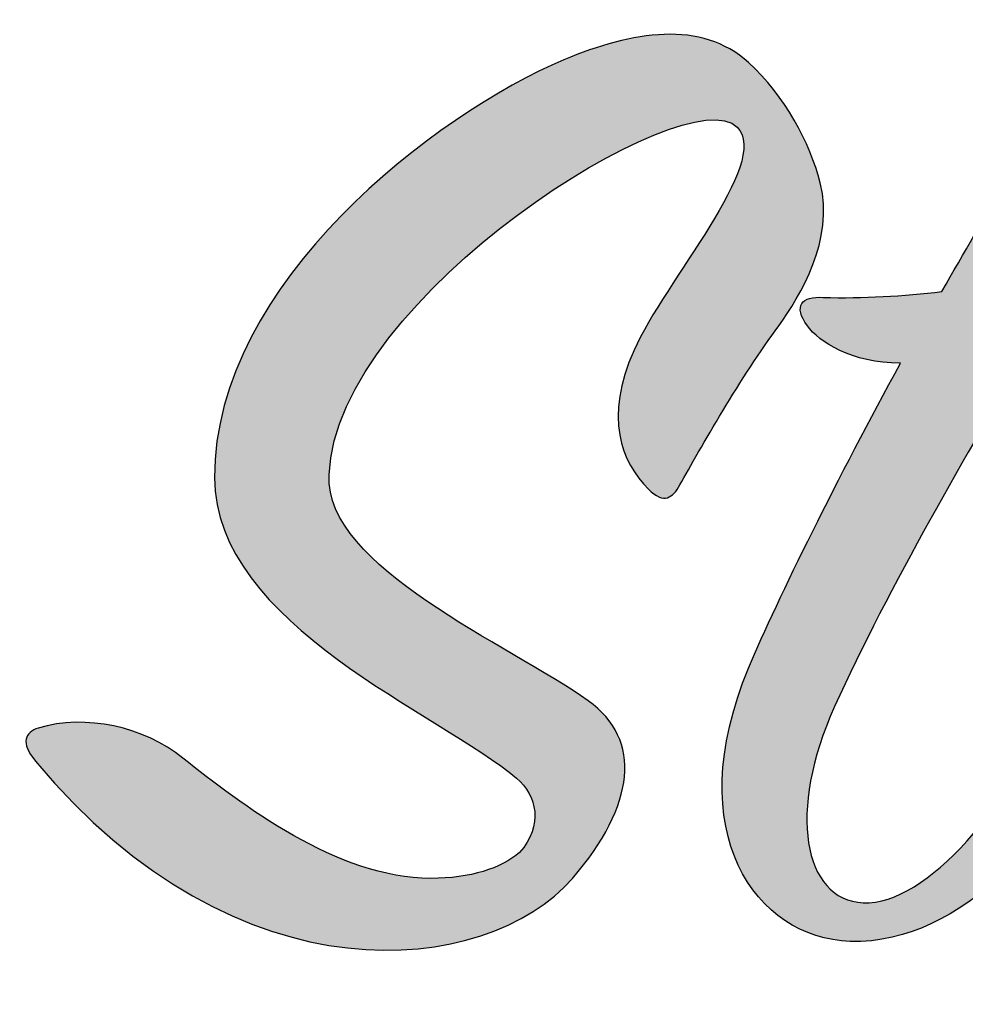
# Model space of a CAD drawing. Header units: millimetres. Extents: x -39.7 to 39.7, y -39.7 to 39.7.
# Tile 1 of 26: x -6.3 to -0.6, y -23.4 to -17.5. Entities that reach past the tile are written whole.
import ezdxf

# ---------------------------------------------------------------- set-up
doc = ezdxf.new("R2010")
doc.units = ezdxf.units.MM
doc.header["$MEASUREMENT"] = 0
doc.layers.add('Default', color=178, linetype='Continuous', true_color=0x000000)

msp = doc.modelspace()

# ---------------------------------------------------------------- hatches: boundary and pattern name
at = {"layer": 'Default'}
for points in [[(-6.1959, -21.7472), (-6.1826, -21.7433), (-6.1692, -21.7396), (-6.1557, -21.7362), (-6.1421, -21.733), (-6.1147, -21.7273), (-6.087, -21.7225), (-6.059, -21.7187), (-6.0308, -21.7158), (-6.0024, -21.7137), (-5.9739, -21.7126), (-5.9452, -21.7123), (-5.9164, -21.7129), (-5.8876, -21.7144), (-5.8587, -21.7167), (-5.8299, -21.7199), (-5.8011, -21.7239), (-5.7724, -21.7287), (-5.7438, -21.7343), (-5.7153, -21.7407), (-5.6871, -21.7479), (-5.659, -21.7559), (-5.6312, -21.7647), (-5.6038, -21.7743), (-5.5766, -21.7846), (-5.5498, -21.7956), (-5.5233, -21.8074), (-5.4973, -21.8199), (-5.4718, -21.8332), (-5.4468, -21.8471), (-5.4223, -21.8618), (-5.3983, -21.8771), (-5.375, -21.8931), (-5.3523, -21.9098), (-5.3302, -21.9272), (-5.1909, -22.0368), (-5.0322, -22.1554), (-4.9466, -22.2157), (-4.8573, -22.2755), (-4.7646, -22.3339), (-4.6691, -22.39), (-4.6204, -22.4169), (-4.5711, -22.4429), (-4.5213, -22.4678), (-4.471, -22.4917), (-4.4202, -22.5142), (-4.3691, -22.5354), (-4.3176, -22.5551), (-4.2659, -22.5732), (-4.2139, -22.5896), (-4.1617, -22.6042), (-4.1356, -22.6108), (-4.1094, -22.6169), (-4.0832, -22.6224), (-4.057, -22.6275), (-4.0307, -22.632), (-4.0045, -22.6359), (-3.9783, -22.6393), (-3.9521, -22.6421), (-3.9258, -22.6443), (-3.8997, -22.6459), (-3.8735, -22.6468), (-3.8474, -22.6472), (-3.8031, -22.6465), (-3.7602, -22.6444), (-3.7187, -22.641), (-3.6986, -22.6388), (-3.6787, -22.6363), (-3.6593, -22.6335), (-3.6402, -22.6304), (-3.6215, -22.6269), (-3.6031, -22.6232), (-3.5851, -22.6192), (-3.5675, -22.6149), (-3.5503, -22.6103), (-3.5334, -22.6054), (-3.5169, -22.6002), (-3.5008, -22.5948), (-3.4851, -22.5891), (-3.4698, -22.5831), (-3.4548, -22.5769), (-3.4402, -22.5704), (-3.426, -22.5637), (-3.4122, -22.5568), (-3.3988, -22.5496), (-3.3858, -22.5421), (-3.3731, -22.5345), (-3.3609, -22.5266), (-3.3491, -22.5185), (-3.3376, -22.5101), (-3.3266, -22.5016), (-3.3159, -22.4929), (-3.3092, -22.4852), (-3.3028, -22.4776), (-3.2967, -22.4699), (-3.2908, -22.4622), (-3.2852, -22.4544), (-3.2798, -22.4467), (-3.2747, -22.4389), (-3.2699, -22.4312), (-3.2653, -22.4234), (-3.261, -22.4156), (-3.2569, -22.4079), (-3.2531, -22.4001), (-3.2495, -22.3923), (-3.2462, -22.3845), (-3.2431, -22.3767), (-3.2403, -22.369), (-3.2376, -22.3612), (-3.2352, -22.3535), (-3.2331, -22.3458), (-3.2312, -22.338), (-3.2295, -22.3303), (-3.228, -22.3227), (-3.2267, -22.315), (-3.2257, -22.3074), (-3.2248, -22.2998), (-3.2242, -22.2922), (-3.2238, -22.2847), (-3.2236, -22.2772), (-3.2236, -22.2697), (-3.2238, -22.2623), (-3.2242, -22.2549), (-3.2249, -22.2475), (-3.2257, -22.2402), (-3.2266, -22.2329), (-3.2278, -22.2257), (-3.2292, -22.2186), (-3.2307, -22.2114), (-3.2325, -22.2044), (-3.2344, -22.1974), (-3.2365, -22.1904), (-3.2388, -22.1836), (-3.2412, -22.1767), (-3.2438, -22.17), (-3.2466, -22.1633), (-3.2495, -22.1567), (-3.2526, -22.1501), (-3.2559, -22.1437), (-3.2593, -22.1373), (-3.2628, -22.131), (-3.2666, -22.1247), (-3.2704, -22.1186), (-3.2744, -22.1125), (-3.2786, -22.1065), (-3.2829, -22.1007), (-3.2873, -22.0949), (-3.2919, -22.0892), (-3.2966, -22.0835), (-3.3014, -22.078), (-3.3064, -22.0726), (-3.3115, -22.0673), (-3.3167, -22.0621), (-3.322, -22.057), (-3.3275, -22.052), (-3.3331, -22.0472), (-3.355, -22.029), (-3.3782, -22.0106), (-3.4282, -21.9731), (-3.4827, -21.9347), (-3.5412, -21.8953), (-4.1049, -21.5409), (-4.2573, -21.44), (-4.333, -21.3875), (-4.4077, -21.3336), (-4.4811, -21.2782), (-4.5528, -21.2213), (-4.6223, -21.1629), (-4.6892, -21.103), (-4.7215, -21.0724), (-4.7531, -21.0414), (-4.7838, -21.01), (-4.8137, -20.9782), (-4.8425, -20.9459), (-4.8704, -20.9132), (-4.8972, -20.8801), (-4.9229, -20.8466), (-4.9475, -20.8126), (-4.9708, -20.7782), (-4.9929, -20.7434), (-5.0137, -20.7081), (-5.0235, -20.6902), (-5.0331, -20.6723), (-5.0422, -20.6542), (-5.051, -20.636), (-5.0595, -20.6177), (-5.0676, -20.5993), (-5.0753, -20.5808), (-5.0826, -20.5622), (-5.0895, -20.5434), (-5.096, -20.5245), (-5.1021, -20.5055), (-5.1078, -20.4864), (-5.1131, -20.4671), (-5.1179, -20.4477), (-5.1223, -20.4282), (-5.1263, -20.4086), (-5.1299, -20.3889), (-5.1329, -20.369), (-5.1356, -20.349), (-5.1377, -20.3289), (-5.1394, -20.3087), (-5.1407, -20.2883), (-5.1414, -20.2678), (-5.1416, -20.2472), (-5.1414, -20.2197), (-5.1407, -20.1922), (-5.1378, -20.1376), (-5.1331, -20.0832), (-5.1265, -20.0291), (-5.1182, -19.9753), (-5.1082, -19.9218), (-5.0964, -19.8687), (-5.0831, -19.8158), (-5.0681, -19.7633), (-5.0516, -19.7112), (-5.0335, -19.6594), (-5.014, -19.608), (-4.9931, -19.557), (-4.9707, -19.5064), (-4.9471, -19.4562), (-4.9221, -19.4065), (-4.8959, -19.3572), (-4.8685, -19.3083), (-4.8399, -19.2599), (-4.8102, -19.2119), (-4.7794, -19.1645), (-4.7476, -19.1175), (-4.7148, -19.071), (-4.681, -19.0251), (-4.6464, -18.9797), (-4.6108, -18.9348), (-4.5374, -18.8467), (-4.461, -18.7609), (-4.382, -18.6775), (-4.3008, -18.5966), (-4.2177, -18.5183), (-4.133, -18.4426), (-4.0472, -18.3697), (-3.9605, -18.2997), (-3.8733, -18.2326), (-3.786, -18.1686), (-3.6988, -18.1076), (-3.6122, -18.05), (-3.5265, -17.9956), (-3.442, -17.9446), (-3.3591, -17.8972), (-3.2781, -17.8533), (-3.1994, -17.8132), (-3.1233, -17.7768), (-3.0502, -17.7443), (-2.9731, -17.7134), (-2.8962, -17.6853), (-2.8578, -17.6723), (-2.8196, -17.6602), (-2.7816, -17.6489), (-2.7436, -17.6385), (-2.7059, -17.629), (-2.6684, -17.6205), (-2.6311, -17.613), (-2.5941, -17.6066), (-2.5574, -17.6012), (-2.521, -17.597), (-2.4849, -17.594), (-2.4491, -17.5922), (-2.4314, -17.5917), (-2.4138, -17.5916), (-2.3962, -17.5918), (-2.3788, -17.5923), (-2.3615, -17.5932), (-2.3443, -17.5944), (-2.3272, -17.5959), (-2.3102, -17.5978), (-2.2933, -17.6001), (-2.2765, -17.6027), (-2.2599, -17.6056), (-2.2434, -17.609), (-2.227, -17.6127), (-2.2108, -17.6168), (-2.1947, -17.6213), (-2.1787, -17.6262), (-2.1629, -17.6314), (-2.1472, -17.6371), (-2.1317, -17.6432), (-2.1163, -17.6497), (-2.1011, -17.6566), (-2.086, -17.6639), (-2.0711, -17.6717), (-2.0563, -17.6798), (-2.0418, -17.6885), (-2.0273, -17.6975), (-2.0131, -17.707), (-1.999, -17.717), (-1.9851, -17.7274), (-1.9714, -17.7383), (-1.9578, -17.7496), (-1.9445, -17.7614), (-1.9246, -17.7802), (-1.905, -17.7994), (-1.8858, -17.819), (-1.867, -17.8391), (-1.8486, -17.8596), (-1.8305, -17.8805), (-1.8128, -17.9018), (-1.7956, -17.9234), (-1.7787, -17.9453), (-1.7622, -17.9674), (-1.7462, -17.9899), (-1.7305, -18.0126), (-1.7006, -18.0586), (-1.6724, -18.1054), (-1.6459, -18.1526), (-1.6214, -18.2001), (-1.5988, -18.2478), (-1.5781, -18.2954), (-1.5594, -18.3428), (-1.5508, -18.3663), (-1.5428, -18.3897), (-1.5353, -18.4129), (-1.5283, -18.436), (-1.5218, -18.4588), (-1.5159, -18.4814), (-1.5121, -18.4975), (-1.5087, -18.5136), (-1.5058, -18.5296), (-1.5032, -18.5456), (-1.501, -18.5616), (-1.4992, -18.5775), (-1.4978, -18.5934), (-1.4967, -18.6093), (-1.496, -18.6252), (-1.4957, -18.641), (-1.4957, -18.6567), (-1.496, -18.6724), (-1.4967, -18.6881), (-1.4977, -18.7037), (-1.4989, -18.7192), (-1.5005, -18.7347), (-1.5024, -18.7501), (-1.5046, -18.7654), (-1.507, -18.7807), (-1.5097, -18.7959), (-1.5159, -18.8261), (-1.523, -18.8559), (-1.531, -18.8853), (-1.5399, -18.9143), (-1.5495, -18.9429), (-1.5599, -18.9711), (-1.5708, -18.9988), (-1.5823, -19.0259), (-1.5943, -19.0526), (-1.6067, -19.0787), (-1.6195, -19.1042), (-1.6326, -19.1291), (-1.6594, -19.1769), (-1.6865, -19.222), (-1.7134, -19.2641), (-1.7396, -19.3031), (-1.7645, -19.3386), (-1.849, -19.4568), (-1.934, -19.5837), (-2.0988, -19.8464), (-2.3559, -20.29), (-2.36, -20.2971), (-2.3641, -20.304), (-2.3682, -20.3107), (-2.3725, -20.3171), (-2.3768, -20.3233), (-2.3812, -20.3291), (-2.3834, -20.3319), (-2.3856, -20.3346), (-2.3879, -20.3373), (-2.3902, -20.3398), (-2.3925, -20.3423), (-2.3949, -20.3447), (-2.3973, -20.347), (-2.3997, -20.3491), (-2.4021, -20.3512), (-2.4046, -20.3532), (-2.407, -20.3551), (-2.4096, -20.3569), (-2.4108, -20.3578), (-2.4121, -20.3586), (-2.4134, -20.3594), (-2.4147, -20.3602), (-2.416, -20.3609), (-2.4173, -20.3616), (-2.4186, -20.3623), (-2.42, -20.363), (-2.4213, -20.3636), (-2.4227, -20.3642), (-2.424, -20.3648), (-2.4254, -20.3653), (-2.4267, -20.3658), (-2.4281, -20.3663), (-2.4295, -20.3667), (-2.4309, -20.3672), (-2.4323, -20.3675), (-2.4338, -20.3679), (-2.4352, -20.3682), (-2.4366, -20.3685), (-2.4381, -20.3688), (-2.4395, -20.369), (-2.441, -20.3692), (-2.4425, -20.3693), (-2.444, -20.3695), (-2.4455, -20.3696), (-2.447, -20.3696), (-2.4485, -20.3696), (-2.45, -20.3696), (-2.4516, -20.3696), (-2.4531, -20.3695), (-2.4547, -20.3694), (-2.4563, -20.3692), (-2.4579, -20.369), (-2.4595, -20.3688), (-2.4611, -20.3685), (-2.4627, -20.3682), (-2.4643, -20.3679), (-2.466, -20.3675), (-2.4676, -20.3671), (-2.4693, -20.3666), (-2.471, -20.3661), (-2.4726, -20.3656), (-2.4744, -20.365), (-2.4761, -20.3644), (-2.4778, -20.3638), (-2.4813, -20.3623), (-2.4848, -20.3607), (-2.4884, -20.359), (-2.4921, -20.3571), (-2.4958, -20.355), (-2.4995, -20.3527), (-2.5033, -20.3503), (-2.5072, -20.3477), (-2.5111, -20.3449), (-2.5151, -20.3419), (-2.5191, -20.3387), (-2.5232, -20.3354), (-2.5273, -20.3318), (-2.5315, -20.3281), (-2.5358, -20.3242), (-2.5445, -20.3157), (-2.5596, -20.3002), (-2.5743, -20.284), (-2.5885, -20.2672), (-2.6023, -20.2498), (-2.609, -20.2408), (-2.6156, -20.2317), (-2.622, -20.2225), (-2.6283, -20.213), (-2.6344, -20.2035), (-2.6404, -20.1937), (-2.6462, -20.1838), (-2.6519, -20.1738), (-2.6574, -20.1635), (-2.6627, -20.1531), (-2.6678, -20.1426), (-2.6728, -20.1319), (-2.6776, -20.121), (-2.6821, -20.1099), (-2.6865, -20.0987), (-2.6906, -20.0873), (-2.6946, -20.0757), (-2.6983, -20.064), (-2.7018, -20.0521), (-2.7051, -20.04), (-2.7082, -20.0278), (-2.711, -20.0154), (-2.7136, -20.0028), (-2.7159, -19.99), (-2.718, -19.9771), (-2.7198, -19.9639), (-2.7214, -19.9506), (-2.7227, -19.9372), (-2.7237, -19.9235), (-2.7245, -19.9097), (-2.7249, -19.8957), (-2.7251, -19.8815), (-2.725, -19.8671), (-2.7246, -19.8525), (-2.7239, -19.8378), (-2.7229, -19.8228), (-2.7216, -19.8077), (-2.7199, -19.7924), (-2.718, -19.7769), (-2.7157, -19.7613), (-2.713, -19.7454), (-2.7101, -19.7293), (-2.7068, -19.7131), (-2.7031, -19.6967), (-2.6947, -19.6632), (-2.6849, -19.629), (-2.6736, -19.594), (-2.6607, -19.5582), (-2.6463, -19.5217), (-2.6302, -19.4843), (-2.612, -19.4449), (-2.5914, -19.4038), (-2.5685, -19.3613), (-2.5436, -19.3175), (-2.4888, -19.2265), (-2.177, -18.7418), (-2.1205, -18.6471), (-2.0946, -18.601), (-2.0705, -18.5559), (-2.0485, -18.512), (-2.0383, -18.4905), (-2.0288, -18.4694), (-2.0199, -18.4486), (-2.0117, -18.4282), (-2.0042, -18.4082), (-1.9974, -18.3886), (-1.9914, -18.3695), (-1.9862, -18.3508), (-1.9839, -18.3416), (-1.9818, -18.3326), (-1.9799, -18.3237), (-1.9782, -18.3149), (-1.9768, -18.3062), (-1.9755, -18.2977), (-1.9745, -18.2892), (-1.9738, -18.281), (-1.9733, -18.2728), (-1.973, -18.2648), (-1.9729, -18.257), (-1.9731, -18.2493), (-1.9736, -18.2417), (-1.9739, -18.238), (-1.9743, -18.2343), (-1.9748, -18.2306), (-1.9753, -18.227), (-1.9759, -18.2234), (-1.9765, -18.2199), (-1.9772, -18.2164), (-1.978, -18.2129), (-1.9788, -18.2095), (-1.9798, -18.2061), (-1.9808, -18.2028), (-1.9818, -18.1994), (-1.9829, -18.1962), (-1.9841, -18.193), (-1.9854, -18.1898), (-1.9867, -18.1866), (-1.9881, -18.1835), (-1.9896, -18.1805), (-1.9911, -18.1775), (-1.9928, -18.1745), (-1.9945, -18.1716), (-1.9962, -18.1687), (-1.9981, -18.1658), (-2, -18.163), (-2.002, -18.1603), (-2.004, -18.1576), (-2.0062, -18.1549), (-2.0084, -18.1523), (-2.0107, -18.1497), (-2.0131, -18.1472), (-2.0166, -18.1437), (-2.0202, -18.1404), (-2.0241, -18.1373), (-2.028, -18.1343), (-2.0322, -18.1314), (-2.0365, -18.1287), (-2.041, -18.1261), (-2.0456, -18.1237), (-2.0504, -18.1214), (-2.0553, -18.1193), (-2.0604, -18.1173), (-2.0656, -18.1154), (-2.071, -18.1137), (-2.0765, -18.1121), (-2.0822, -18.1106), (-2.0881, -18.1093), (-2.094, -18.1082), (-2.1001, -18.1071), (-2.1064, -18.1062), (-2.1128, -18.1055), (-2.1193, -18.1048), (-2.126, -18.1043), (-2.1328, -18.104), (-2.1397, -18.1037), (-2.1468, -18.1036), (-2.154, -18.1037), (-2.1688, -18.1041), (-2.1841, -18.1051), (-2.1999, -18.1066), (-2.2162, -18.1086), (-2.233, -18.111), (-2.2503, -18.114), (-2.268, -18.1175), (-2.2861, -18.1214), (-2.3047, -18.1259), (-2.3431, -18.1362), (-2.383, -18.1483), (-2.4245, -18.1622), (-2.4674, -18.1779), (-2.5117, -18.1954), (-2.5572, -18.2145), (-2.6038, -18.2352), (-2.6515, -18.2576), (-2.7002, -18.2815), (-2.8, -18.3338), (-2.9028, -18.3918), (-3.0076, -18.4552), (-3.1139, -18.5237), (-3.2208, -18.5968), (-3.3277, -18.6743), (-3.4339, -18.7558), (-3.5387, -18.841), (-3.6413, -18.9295), (-3.741, -19.021), (-3.8372, -19.1152), (-3.8837, -19.1632), (-3.9291, -19.2117), (-3.9732, -19.2608), (-4.0159, -19.3102), (-4.0573, -19.3601), (-4.0971, -19.4104), (-4.1354, -19.4609), (-4.1719, -19.5118), (-4.2067, -19.5629), (-4.2395, -19.6142), (-4.2705, -19.6657), (-4.2994, -19.7173), (-4.3261, -19.7689), (-4.3386, -19.7947), (-4.3506, -19.8206), (-4.362, -19.8464), (-4.3728, -19.8723), (-4.383, -19.8981), (-4.3926, -19.9239), (-4.4016, -19.9496), (-4.4099, -19.9754), (-4.4176, -20.0011), (-4.4246, -20.0268), (-4.431, -20.0524), (-4.4367, -20.0779), (-4.4417, -20.1035), (-4.446, -20.1289), (-4.4496, -20.1543), (-4.4524, -20.1796), (-4.4545, -20.2049), (-4.4559, -20.23), (-4.4563, -20.243), (-4.4563, -20.2561), (-4.4559, -20.269), (-4.4551, -20.2819), (-4.4539, -20.2948), (-4.4523, -20.3077), (-4.4504, -20.3205), (-4.448, -20.3333), (-4.4453, -20.346), (-4.4422, -20.3587), (-4.4388, -20.3714), (-4.435, -20.384), (-4.4308, -20.3966), (-4.4263, -20.4091), (-4.4215, -20.4216), (-4.4163, -20.4341), (-4.4108, -20.4465), (-4.405, -20.4589), (-4.3988, -20.4713), (-4.3924, -20.4836), (-4.3856, -20.4959), (-4.3785, -20.5081), (-4.3711, -20.5203), (-4.3634, -20.5325), (-4.3555, -20.5446), (-4.3472, -20.5567), (-4.3298, -20.5808), (-4.3114, -20.6047), (-4.2919, -20.6284), (-4.2714, -20.6521), (-4.2499, -20.6755), (-4.2275, -20.6988), (-4.2042, -20.7219), (-4.18, -20.7449), (-4.1551, -20.7678), (-4.1029, -20.813), (-4.048, -20.8575), (-3.9906, -20.9015), (-3.9311, -20.9448), (-3.8699, -20.9875), (-3.7432, -21.071), (-3.6131, -21.152), (-3.11, -21.4505), (-3.0013, -21.5187), (-2.9513, -21.5518), (-2.9045, -21.5843), (-2.8895, -21.5953), (-2.875, -21.6065), (-2.8611, -21.6179), (-2.8477, -21.6296), (-2.8349, -21.6415), (-2.8226, -21.6536), (-2.8108, -21.6659), (-2.7996, -21.6785), (-2.7889, -21.6913), (-2.7787, -21.7042), (-2.769, -21.7174), (-2.7599, -21.7309), (-2.7513, -21.7445), (-2.7473, -21.7514), (-2.7433, -21.7583), (-2.7395, -21.7653), (-2.7358, -21.7723), (-2.7322, -21.7794), (-2.7288, -21.7865), (-2.7255, -21.7937), (-2.7223, -21.8009), (-2.7193, -21.8082), (-2.7164, -21.8155), (-2.7136, -21.8229), (-2.711, -21.8303), (-2.7085, -21.8378), (-2.7061, -21.8453), (-2.7038, -21.8529), (-2.7017, -21.8605), (-2.6979, -21.8758), (-2.6945, -21.8913), (-2.6918, -21.907), (-2.6895, -21.9229), (-2.6877, -21.9389), (-2.6865, -21.9551), (-2.6858, -21.9715), (-2.6856, -21.988), (-2.6859, -22.0047), (-2.6867, -22.0216), (-2.6881, -22.0386), (-2.6899, -22.0557), (-2.6923, -22.073), (-2.6952, -22.0905), (-2.6986, -22.1081), (-2.7025, -22.1258), (-2.7069, -22.1436), (-2.7119, -22.1616), (-2.7173, -22.1798), (-2.7233, -22.198), (-2.7297, -22.2164), (-2.7367, -22.2349), (-2.7442, -22.2535), (-2.7522, -22.2723), (-2.7607, -22.2912), (-2.7696, -22.3101), (-2.7791, -22.3292), (-2.7891, -22.3484), (-2.7996, -22.3677), (-2.8221, -22.4066), (-2.8466, -22.4458), (-2.8731, -22.4855), (-2.9016, -22.5254), (-2.932, -22.5657), (-2.9644, -22.6063), (-2.9988, -22.6472), (-3.011, -22.6609), (-3.0236, -22.6746), (-3.0365, -22.688), (-3.0498, -22.7013), (-3.0634, -22.7144), (-3.0774, -22.7274), (-3.0917, -22.7401), (-3.1064, -22.7527), (-3.1213, -22.7651), (-3.1366, -22.7774), (-3.1522, -22.7894), (-3.1682, -22.8012), (-3.201, -22.8243), (-3.235, -22.8465), (-3.2702, -22.8679), (-3.3066, -22.8885), (-3.3442, -22.9081), (-3.3828, -22.9268), (-3.4226, -22.9445), (-3.4634, -22.9613), (-3.5052, -22.977), (-3.548, -22.9918), (-3.5918, -23.0054), (-3.6366, -23.018), (-3.6822, -23.0294), (-3.7287, -23.0397), (-3.7761, -23.0488), (-3.8243, -23.0567), (-3.8734, -23.0634), (-3.9231, -23.0689), (-3.9737, -23.073), (-4.0249, -23.0759), (-4.0768, -23.0774), (-4.1294, -23.0775), (-4.1826, -23.0763), (-4.2363, -23.0736), (-4.2907, -23.0695), (-4.3456, -23.0639), (-4.401, -23.0569), (-4.4568, -23.0482), (-4.5132, -23.0381), (-4.5699, -23.0263), (-4.627, -23.013), (-4.6846, -22.998), (-4.7424, -22.9813), (-4.8005, -22.963), (-4.859, -22.9429), (-4.9176, -22.9211), (-4.9765, -22.8975), (-5.0356, -22.8721), (-5.0949, -22.8449), (-5.1542, -22.8158), (-5.2137, -22.7849), (-5.2733, -22.752), (-5.3329, -22.7172), (-5.3925, -22.6805), (-5.4521, -22.6417), (-5.5117, -22.6009), (-5.5712, -22.5581), (-5.6306, -22.5132), (-5.6899, -22.4662), (-5.7491, -22.4171), (-5.808, -22.3658), (-5.8667, -22.3124), (-5.9252, -22.2567), (-5.9835, -22.1988), (-6.0414, -22.1387), (-6.099, -22.0762), (-6.1562, -22.0114), (-6.2131, -21.9443), (-6.2215, -21.934), (-6.2293, -21.924), (-6.2363, -21.9143), (-6.2395, -21.9096), (-6.2426, -21.9049), (-6.2455, -21.9003), (-6.2482, -21.8958), (-6.2507, -21.8913), (-6.2531, -21.8869), (-6.2553, -21.8826), (-6.2574, -21.8784), (-6.2593, -21.8742), (-6.261, -21.8701), (-6.2626, -21.8661), (-6.264, -21.8621), (-6.2653, -21.8582), (-6.2664, -21.8544), (-6.2674, -21.8506), (-6.2682, -21.8469), (-6.2686, -21.8451), (-6.2689, -21.8433), (-6.2692, -21.8415), (-6.2694, -21.8397), (-6.2696, -21.838), (-6.2698, -21.8362), (-6.27, -21.8345), (-6.2701, -21.8328), (-6.2701, -21.8311), (-6.2702, -21.8294), (-6.2702, -21.8278), (-6.2702, -21.8261), (-6.2701, -21.8245), (-6.27, -21.8229), (-6.2699, -21.8213), (-6.2697, -21.8197), (-6.2695, -21.8182), (-6.2693, -21.8166), (-6.2691, -21.8151), (-6.2688, -21.8136), (-6.2685, -21.8121), (-6.2681, -21.8106), (-6.2677, -21.8091), (-6.2673, -21.8077), (-6.2669, -21.8062), (-6.2664, -21.8048), (-6.2659, -21.8034), (-6.2654, -21.802), (-6.2648, -21.8007), (-6.2642, -21.7993), (-6.2636, -21.7979), (-6.263, -21.7966), (-6.2623, -21.7953), (-6.2616, -21.794), (-6.2609, -21.7927), (-6.2601, -21.7914), (-6.2593, -21.7902), (-6.2585, -21.789), (-6.2577, -21.7877), (-6.2568, -21.7865), (-6.2559, -21.7853), (-6.255, -21.7841), (-6.254, -21.783), (-6.2531, -21.7818), (-6.2521, -21.7807), (-6.2511, -21.7796), (-6.25, -21.7785), (-6.2489, -21.7774), (-6.2478, -21.7763), (-6.2467, -21.7752), (-6.2444, -21.7731), (-6.242, -21.7711), (-6.2395, -21.7691), (-6.2369, -21.7672), (-6.2342, -21.7653), (-6.2315, -21.7635), (-6.2286, -21.7618), (-6.2257, -21.7601), (-6.2227, -21.7584), (-6.2196, -21.7568), (-6.2164, -21.7553), (-6.2132, -21.7538), (-6.2099, -21.7524), (-6.2065, -21.751), (-6.203, -21.7497), (-6.1995, -21.7484)], [(-1.0359, -19.5614), (-1.063, -19.5611), (-1.0895, -19.56), (-1.1154, -19.5582), (-1.1407, -19.5557), (-1.1655, -19.5526), (-1.1897, -19.549), (-1.2133, -19.5447), (-1.2363, -19.5399), (-1.2587, -19.5346), (-1.2805, -19.5287), (-1.3016, -19.5225), (-1.3222, -19.5158), (-1.3421, -19.5087), (-1.3614, -19.5012), (-1.3801, -19.4935), (-1.3981, -19.4854), (-1.4154, -19.477), (-1.4321, -19.4684), (-1.4481, -19.4595), (-1.4635, -19.4505), (-1.4782, -19.4414), (-1.4922, -19.432), (-1.5055, -19.4226), (-1.5181, -19.4132), (-1.53, -19.4037), (-1.5412, -19.3942), (-1.5516, -19.3847), (-1.5614, -19.3752), (-1.566, -19.3705), (-1.5704, -19.3659), (-1.5747, -19.3612), (-1.5787, -19.3566), (-1.5826, -19.352), (-1.5863, -19.3475), (-1.5898, -19.343), (-1.5931, -19.3386), (-1.6007, -19.3275), (-1.6042, -19.3221), (-1.6075, -19.3168), (-1.6107, -19.3116), (-1.6136, -19.3064), (-1.6163, -19.3014), (-1.6189, -19.2964), (-1.6213, -19.2915), (-1.6234, -19.2868), (-1.6254, -19.2821), (-1.6272, -19.2775), (-1.6288, -19.273), (-1.6303, -19.2685), (-1.6315, -19.2642), (-1.6326, -19.26), (-1.633, -19.2579), (-1.6335, -19.2558), (-1.6338, -19.2538), (-1.6342, -19.2518), (-1.6345, -19.2498), (-1.6347, -19.2478), (-1.6349, -19.2458), (-1.6351, -19.2439), (-1.6352, -19.242), (-1.6353, -19.2401), (-1.6353, -19.2383), (-1.6353, -19.2364), (-1.6352, -19.2346), (-1.6351, -19.2329), (-1.635, -19.2311), (-1.6348, -19.2293), (-1.6346, -19.2276), (-1.6343, -19.2259), (-1.634, -19.2243), (-1.6337, -19.2226), (-1.6333, -19.221), (-1.6328, -19.2194), (-1.6324, -19.2178), (-1.6318, -19.2163), (-1.6313, -19.2147), (-1.6307, -19.2132), (-1.6301, -19.2117), (-1.6294, -19.2103), (-1.6287, -19.2088), (-1.6279, -19.2074), (-1.6271, -19.206), (-1.6263, -19.2047), (-1.6254, -19.2033), (-1.6245, -19.202), (-1.6235, -19.2007), (-1.6226, -19.1994), (-1.6215, -19.1982), (-1.6205, -19.1969), (-1.6194, -19.1957), (-1.6182, -19.1946), (-1.617, -19.1934), (-1.6158, -19.1923), (-1.6146, -19.1912), (-1.6133, -19.1901), (-1.6119, -19.189), (-1.6106, -19.188), (-1.6092, -19.187), (-1.6077, -19.186), (-1.6062, -19.185), (-1.6047, -19.1841), (-1.6032, -19.1832), (-1.6016, -19.1823), (-1.6, -19.1814), (-1.5983, -19.1806), (-1.5966, -19.1797), (-1.5949, -19.1789), (-1.5931, -19.1782), (-1.5913, -19.1774), (-1.5895, -19.1767), (-1.5876, -19.176), (-1.5838, -19.1747), (-1.5798, -19.1734), (-1.5757, -19.1723), (-1.5715, -19.1713), (-1.5671, -19.1703), (-1.5626, -19.1695), (-1.5579, -19.1688), (-1.5532, -19.1681), (-1.5483, -19.1676), (-1.5433, -19.1671), (-1.5381, -19.1668), (-1.5329, -19.1665), (-1.5275, -19.1664), (-1.522, -19.1663), (-1.5106, -19.1665), (-1.4988, -19.1672), (-1.4088, -19.1692), (-1.3189, -19.169), (-1.2292, -19.1669), (-1.1399, -19.1629), (-0.9624, -19.1503), (-0.7874, -19.1329), (-0.4166, -18.4954), (-0.336, -18.3649), (-0.2618, -18.2493), (-0.1949, -18.1505), (-0.1643, -18.1078), (-0.1287, -18.0599), (-0.125, -18.0551), (-0.1214, -18.0505), (-0.1177, -18.0461), (-0.114, -18.0418), (-0.1104, -18.0377), (-0.1067, -18.0338), (-0.103, -18.03), (-0.0993, -18.0265), (-0.0956, -18.0231), (-0.092, -18.0198), (-0.0883, -18.0167), (-0.0846, -18.0138), (-0.0809, -18.0111), (-0.0773, -18.0085), (-0.0736, -18.0061), (-0.0699, -18.0039), (-0.0663, -18.0018), (-0.0627, -17.9999), (-0.0608, -17.999), (-0.059, -17.9982), (-0.0572, -17.9974), (-0.0554, -17.9966), (-0.0536, -17.9959), (-0.0518, -17.9952), (-0.05, -17.9945), (-0.0482, -17.9939), (-0.0464, -17.9934), (-0.0447, -17.9928), (-0.0429, -17.9923), (-0.0411, -17.9919), (-0.0393, -17.9915), (-0.0376, -17.9911), (-0.0358, -17.9908), (-0.0341, -17.9905), (-0.0323, -17.9903), (-0.0306, -17.9901), (-0.0288, -17.9899), (-0.0271, -17.9898), (-0.0254, -17.9897), (-0.0236, -17.9896), (-0.0219, -17.9896), (-0.0202, -17.9897), (-0.0185, -17.9897), (-0.0168, -17.9898), (-0.0151, -17.99), (-0.0134, -17.9902), (-0.0118, -17.9904), (-0.0101, -17.9907), (-0.0084, -17.991), (-0.0068, -17.9913), (-0.0051, -17.9917), (-0.0035, -17.9921), (-0.0018, -17.9926), (-0.0002, -17.9931), (0.0014, -17.9936), (0.003, -17.9942), (0.0046, -17.9948), (0.0062, -17.9954), (0.0078, -17.9961), (0.0094, -17.9968), (0.0109, -17.9976), (0.0125, -17.9984), (0.014, -17.9992), (0.0156, -18.0001), (0.0171, -18.001), (0.0186, -18.002), (0.0201, -18.003), (0.0216, -18.004), (0.0231, -18.0051), (0.0246, -18.0062), (0.0261, -18.0073), (0.0275, -18.0085), (0.029, -18.0097), (0.0304, -18.0109), (0.0318, -18.0122), (0.0333, -18.0136), (0.0361, -18.0163), (0.0388, -18.0192), (0.0415, -18.0223), (0.0442, -18.0255), (0.0468, -18.0288), (0.0493, -18.0323), (0.0518, -18.0359), (0.0543, -18.0397), (0.0566, -18.0436), (0.059, -18.0476), (0.0613, -18.0518), (0.0635, -18.0562), (0.0656, -18.0606), (0.0677, -18.0653), (0.0698, -18.07), (0.0783, -18.0926), (0.0863, -18.1155), (0.0937, -18.1387), (0.1005, -18.1623), (0.1067, -18.1861), (0.1121, -18.2103), (0.117, -18.2349), (0.1211, -18.2599), (0.1245, -18.2853), (0.1272, -18.3112), (0.1291, -18.3376), (0.1302, -18.3644), (0.1305, -18.3918), (0.1301, -18.4197), (0.1288, -18.4481), (0.1266, -18.4772), (0.1235, -18.5068), (0.1196, -18.537), (0.1147, -18.568), (0.1089, -18.5995), (0.1021, -18.6318), (0.0944, -18.6648), (0.0856, -18.6985), (0.0758, -18.733), (0.065, -18.7682), (0.0531, -18.8043), (0.0401, -18.8411), (0.0261, -18.8788), (-0.0055, -18.9569), (-0.0416, -19.0386), (-0.0109, -19.0382), (0.0187, -19.0388), (0.0471, -19.0403), (0.0744, -19.0426), (0.1005, -19.0457), (0.1132, -19.0475), (0.1257, -19.0496), (0.1378, -19.0518), (0.1497, -19.0542), (0.1614, -19.0567), (0.1728, -19.0595), (0.1839, -19.0624), (0.1948, -19.0654), (0.2055, -19.0686), (0.2159, -19.072), (0.2261, -19.0755), (0.2361, -19.0791), (0.2458, -19.0829), (0.2553, -19.0868), (0.2646, -19.0908), (0.2737, -19.095), (0.2825, -19.0992), (0.2912, -19.1036), (0.2996, -19.1081), (0.3079, -19.1127), (0.3159, -19.1174), (0.3237, -19.1222), (0.3314, -19.127), (0.3388, -19.132), (0.3461, -19.137), (0.3531, -19.1421), (0.36, -19.1473), (0.3667, -19.1525), (0.3733, -19.1578), (0.3796, -19.1631), (0.3859, -19.1685), (0.3919, -19.174), (0.4035, -19.185), (0.4145, -19.1961), (0.4248, -19.2073), (0.4347, -19.2186), (0.4439, -19.2299), (0.4527, -19.2411), (0.461, -19.2523), (0.4688, -19.2634), (0.4762, -19.2744), (0.4898, -19.2957), (0.4951, -19.3052), (0.4976, -19.3099), (0.4999, -19.3145), (0.5021, -19.319), (0.5042, -19.3235), (0.5061, -19.3279), (0.5079, -19.3323), (0.5095, -19.3365), (0.511, -19.3407), (0.5124, -19.3449), (0.5136, -19.3489), (0.5147, -19.353), (0.5156, -19.3569), (0.5164, -19.3608), (0.5171, -19.3646), (0.5176, -19.3683), (0.5179, -19.3701), (0.518, -19.372), (0.5182, -19.3738), (0.5183, -19.3756), (0.5184, -19.3773), (0.5184, -19.3791), (0.5184, -19.3808), (0.5184, -19.3825), (0.5183, -19.3842), (0.5182, -19.3859), (0.5181, -19.3876), (0.5179, -19.3892), (0.5177, -19.3908), (0.5175, -19.3925), (0.5172, -19.394), (0.5169, -19.3956), (0.5166, -19.3972), (0.5162, -19.3987), (0.5158, -19.4002), (0.5154, -19.4017), (0.5149, -19.4032), (0.5144, -19.4047), (0.5139, -19.4061), (0.5133, -19.4076), (0.5127, -19.409), (0.512, -19.4104), (0.5113, -19.4117), (0.5106, -19.4131), (0.5099, -19.4144), (0.5091, -19.4157), (0.5083, -19.417), (0.5074, -19.4183), (0.5065, -19.4196), (0.5056, -19.4208), (0.5046, -19.422), (0.5036, -19.4232), (0.5026, -19.4244), (0.5015, -19.4256), (0.5004, -19.4267), (0.4993, -19.4278), (0.4981, -19.4289), (0.4969, -19.43), (0.4957, -19.4311), (0.4944, -19.4321), (0.4931, -19.4332), (0.4918, -19.4342), (0.4904, -19.4352), (0.489, -19.4361), (0.4876, -19.4371), (0.4861, -19.438), (0.4846, -19.4389), (0.483, -19.4398), (0.4815, -19.4407), (0.4798, -19.4415), (0.4782, -19.4424), (0.4765, -19.4432), (0.473, -19.4447), (0.4694, -19.4462), (0.4657, -19.4476), (0.4618, -19.4489), (0.4578, -19.4501), (0.4536, -19.4513), (0.4493, -19.4524), (0.4449, -19.4534), (0.4403, -19.4543), (0.4356, -19.4551), (0.4307, -19.4558), (0.4257, -19.4565), (0.4206, -19.457), (0.4153, -19.4575), (0.4099, -19.4579), (0.3987, -19.4584), (0.3869, -19.4586), (0.369, -19.4563), (0.3507, -19.4544), (0.3129, -19.4513), (0.2736, -19.4493), (0.233, -19.4483), (0.1915, -19.4482), (0.149, -19.4491), (0.0623, -19.4532), (-0.0257, -19.4602), (-0.1133, -19.4694), (-0.1991, -19.4805), (-0.2816, -19.4929), (-0.8591, -20.5011), (-1.1603, -21.0634), (-1.3011, -21.3441), (-1.4302, -21.6186), (-1.4556, -21.677), (-1.4789, -21.7347), (-1.4999, -21.7917), (-1.5188, -21.848), (-1.5356, -21.9034), (-1.5503, -21.9578), (-1.5629, -22.0113), (-1.5734, -22.0636), (-1.5779, -22.0894), (-1.5819, -22.1148), (-1.5853, -22.1399), (-1.5883, -22.1647), (-1.5908, -22.1892), (-1.5927, -22.2134), (-1.5942, -22.2372), (-1.5952, -22.2606), (-1.5957, -22.2836), (-1.5957, -22.3063), (-1.5952, -22.3286), (-1.5942, -22.3505), (-1.5928, -22.372), (-1.5909, -22.3931), (-1.5884, -22.4137), (-1.5856, -22.4339), (-1.5822, -22.4537), (-1.5784, -22.473), (-1.5741, -22.4919), (-1.5694, -22.5102), (-1.5642, -22.5281), (-1.5585, -22.5455), (-1.5524, -22.5624), (-1.5458, -22.5788), (-1.5424, -22.5868), (-1.5388, -22.5946), (-1.5351, -22.6023), (-1.5313, -22.6099), (-1.5274, -22.6174), (-1.5234, -22.6247), (-1.5193, -22.6319), (-1.515, -22.6389), (-1.5107, -22.6458), (-1.5062, -22.6526), (-1.5017, -22.6592), (-1.497, -22.6657), (-1.4922, -22.672), (-1.4873, -22.6782), (-1.4823, -22.6843), (-1.4772, -22.6901), (-1.472, -22.6959), (-1.4667, -22.7015), (-1.4613, -22.7069), (-1.4557, -22.7122), (-1.4501, -22.7173), (-1.4443, -22.7223), (-1.4385, -22.7271), (-1.4325, -22.7318), (-1.4265, -22.7362), (-1.4203, -22.7406), (-1.414, -22.7448), (-1.4076, -22.7488), (-1.4012, -22.7526), (-1.3946, -22.7563), (-1.3879, -22.7598), (-1.3811, -22.7632), (-1.3742, -22.7663), (-1.3672, -22.7693), (-1.3601, -22.7722), (-1.3529, -22.7748), (-1.3456, -22.7773), (-1.3382, -22.7796), (-1.3307, -22.7818), (-1.3231, -22.7837), (-1.3154, -22.7855), (-1.3076, -22.7871), (-1.2997, -22.7885), (-1.2918, -22.7898), (-1.2837, -22.7908), (-1.2755, -22.7917), (-1.2672, -22.7924), (-1.2588, -22.7929), (-1.2497, -22.7932), (-1.2406, -22.7932), (-1.2315, -22.793), (-1.2223, -22.7927), (-1.2131, -22.792), (-1.2039, -22.7912), (-1.1946, -22.7902), (-1.1853, -22.7889), (-1.176, -22.7874), (-1.1666, -22.7857), (-1.1572, -22.7838), (-1.1478, -22.7817), (-1.1384, -22.7793), (-1.1289, -22.7768), (-1.1194, -22.7741), (-1.1099, -22.7711), (-1.1003, -22.768), (-1.0907, -22.7646), (-1.0715, -22.7573), (-1.0522, -22.7493), (-1.0328, -22.7404), (-1.0133, -22.7308), (-0.9938, -22.7205), (-0.9742, -22.7094), (-0.9545, -22.6976), (-0.9348, -22.6852), (-0.915, -22.672), (-0.8952, -22.6582), (-0.8754, -22.6437), (-0.8556, -22.6285), (-0.8357, -22.6128), (-0.8158, -22.5964), (-0.7959, -22.5794), (-0.7562, -22.5436), (-0.7164, -22.5056), (-0.6768, -22.4654), (-0.6374, -22.4232), (-0.5981, -22.3791), (-0.5591, -22.3331), (-0.5204, -22.2854), (-0.482, -22.2361), (-0.444, -22.1854), (-0.4065, -22.1332), (-0.3331, -22.0251), (-0.262, -21.9127), (-0.1938, -21.7969), (-0.1288, -21.6786), (-0.0674, -21.5586), (-0.0649, -21.5538), (-0.0624, -21.5492), (-0.0598, -21.5447), (-0.0572, -21.5403), (-0.0546, -21.5361), (-0.0518, -21.532), (-0.0491, -21.528), (-0.0463, -21.5241), (-0.0434, -21.5204), (-0.0405, -21.5168), (-0.0376, -21.5134), (-0.0346, -21.5101), (-0.0316, -21.5069), (-0.0285, -21.5039), (-0.0255, -21.501), (-0.0224, -21.4983), (-0.0192, -21.4957), (-0.0161, -21.4933), (-0.0129, -21.491), (-0.0097, -21.4888), (-0.0081, -21.4878), (-0.0065, -21.4868), (-0.0049, -21.4859), (-0.0033, -21.485), (-0.0017, -21.4841), (-0.0001, -21.4833), (0.0015, -21.4825), (0.0032, -21.4817), (0.0048, -21.481), (0.0064, -21.4803), (0.008, -21.4797), (0.0096, -21.4791), (0.0113, -21.4786), (0.0129, -21.478), (0.0145, -21.4775), (0.0161, -21.4771), (0.0178, -21.4767), (0.0194, -21.4763), (0.021, -21.476), (0.0226, -21.4757), (0.0242, -21.4755), (0.0259, -21.4753), (0.0275, -21.4751), (0.0291, -21.475), (0.0307, -21.4749), (0.0323, -21.4749), (0.0339, -21.4749), (0.0355, -21.4749), (0.0371, -21.475), (0.0387, -21.4751), (0.0402, -21.4753), (0.0418, -21.4755), (0.0434, -21.4758), (0.0449, -21.4761), (0.0465, -21.4764), (0.0481, -21.4768), (0.0496, -21.4772), (0.0511, -21.4777), (0.0527, -21.4782), (0.0542, -21.4787), (0.0557, -21.4793), (0.0572, -21.48), (0.0587, -21.4806), (0.0602, -21.4814), (0.0617, -21.4821), (0.0632, -21.4829), (0.0646, -21.4838), (0.0661, -21.4847), (0.0675, -21.4856), (0.0689, -21.4866), (0.0704, -21.4877), (0.0718, -21.4887), (0.0732, -21.4899), (0.0746, -21.491), (0.0759, -21.4922), (0.0773, -21.4935), (0.0786, -21.4948), (0.08, -21.4961), (0.0813, -21.4975), (0.0826, -21.499), (0.0839, -21.5005), (0.0852, -21.502), (0.0865, -21.5036), (0.0877, -21.5052), (0.0889, -21.5069), (0.0902, -21.5086), (0.0914, -21.5104), (0.0926, -21.5122), (0.0937, -21.514), (0.0949, -21.5159), (0.0972, -21.5199), (0.0994, -21.5241), (0.1015, -21.5284), (0.1036, -21.5329), (0.1055, -21.5377), (0.1074, -21.5426), (0.1093, -21.5477), (0.111, -21.5531), (0.1146, -21.565), (0.1164, -21.5715), (0.1181, -21.578), (0.1197, -21.5845), (0.1211, -21.5911), (0.1225, -21.5976), (0.1237, -21.6042), (0.1248, -21.6109), (0.1258, -21.6175), (0.1266, -21.6242), (0.128, -21.6377), (0.1289, -21.6513), (0.1294, -21.6651), (0.1294, -21.6789), (0.129, -21.693), (0.1282, -21.7071), (0.127, -21.7215), (0.1253, -21.7359), (0.1233, -21.7506), (0.1208, -21.7654), (0.118, -21.7804), (0.1148, -21.7955), (0.1112, -21.8109), (0.1073, -21.8264), (0.103, -21.8421), (0.0934, -21.8741), (0.0825, -21.9069), (0.0703, -21.9406), (0.057, -21.9752), (0.0269, -22.0472), (0.0214, -22.0592), (0.0152, -22.0719), (0.0008, -22.0994), (-0.0161, -22.1293), (-0.0355, -22.1616), (-0.0573, -22.1958), (-0.0815, -22.2318), (-0.1079, -22.2694), (-0.1366, -22.3083), (-0.1675, -22.3483), (-0.2004, -22.3891), (-0.2354, -22.4305), (-0.2724, -22.4723), (-0.3114, -22.5143), (-0.3522, -22.5561), (-0.3948, -22.5976), (-0.4391, -22.6386), (-0.4852, -22.6787), (-0.5328, -22.7178), (-0.582, -22.7556), (-0.6072, -22.774), (-0.6327, -22.792), (-0.6586, -22.8095), (-0.6849, -22.8265), (-0.7115, -22.8431), (-0.7384, -22.8591), (-0.7657, -22.8746), (-0.7933, -22.8895), (-0.8212, -22.9038), (-0.8494, -22.9174), (-0.8779, -22.9304), (-0.9067, -22.9427), (-0.9357, -22.9542), (-0.9651, -22.965), (-0.9947, -22.975), (-1.0246, -22.9841), (-1.0547, -22.9924), (-1.0851, -22.9999), (-1.1157, -23.0064), (-1.1465, -23.012), (-1.1776, -23.0167), (-1.2088, -23.0203), (-1.2403, -23.0229), (-1.272, -23.0245), (-1.3039, -23.0249), (-1.3199, -23.0248), (-1.3359, -23.0243), (-1.3624, -23.023), (-1.3886, -23.0209), (-1.4147, -23.0178), (-1.4405, -23.0139), (-1.4661, -23.0091), (-1.4915, -23.0034), (-1.5041, -23.0003), (-1.5166, -22.9969), (-1.529, -22.9933), (-1.5414, -22.9895), (-1.5537, -22.9854), (-1.5659, -22.9812), (-1.578, -22.9767), (-1.5901, -22.9721), (-1.602, -22.9672), (-1.6139, -22.9621), (-1.6257, -22.9568), (-1.6374, -22.9513), (-1.649, -22.9456), (-1.6605, -22.9397), (-1.672, -22.9336), (-1.6833, -22.9272), (-1.6945, -22.9207), (-1.7056, -22.914), (-1.7166, -22.907), (-1.7275, -22.8999), (-1.7383, -22.8925), (-1.749, -22.885), (-1.7596, -22.8772), (-1.77, -22.8693), (-1.7906, -22.8528), (-1.8106, -22.8355), (-1.8302, -22.8175), (-1.8492, -22.7986), (-1.8677, -22.779), (-1.8856, -22.7587), (-1.9029, -22.7375), (-1.9196, -22.7157), (-1.9358, -22.693), (-1.9513, -22.6697), (-1.9661, -22.6456), (-1.9803, -22.6207), (-1.9938, -22.5952), (-2.0066, -22.5689), (-2.0187, -22.542), (-2.0301, -22.5143), (-2.0407, -22.4859), (-2.0506, -22.4569), (-2.0596, -22.4271), (-2.0679, -22.3967), (-2.0753, -22.3656), (-2.0819, -22.3338), (-2.0877, -22.3014), (-2.0925, -22.2683), (-2.0965, -22.2346), (-2.0996, -22.2002), (-2.1018, -22.1652), (-2.103, -22.1295), (-2.1032, -22.0933), (-2.1025, -22.0564), (-2.1008, -22.0189), (-2.0981, -21.9808), (-2.0944, -21.9421), (-2.0896, -21.9028), (-2.0837, -21.8629), (-2.0768, -21.8225), (-2.0688, -21.7814), (-2.0597, -21.7398), (-2.0494, -21.6976), (-2.038, -21.6549), (-2.0254, -21.6116), (-2.0117, -21.5678), (-1.9967, -21.5234), (-1.9806, -21.4785), (-1.9632, -21.4331), (-1.9445, -21.3872), (-1.8689, -21.2134), (-1.7784, -21.0163), (-1.5609, -20.5675), (-1.3081, -20.0721)]]:
    msp.add_hatch(color=256, dxfattribs=at).paths.add_polyline_path(points, flags=0)

# ---------------------------------------------------------------- linework, layer by layer
at = {"layer": 'Default', "color": 1, "true_color": 0xff0000}
for points, knots in [([(-6.1959, -21.7472), (-5.9131, -21.6614), (-5.5616, -21.7386), (-5.3302, -21.9272), (-4.9874, -22.2014), (-4.4045, -22.6472), (-3.8474, -22.6472), (-3.6074, -22.6472), (-3.4274, -22.5872), (-3.3159, -22.4929), (-3.1702, -22.33), (-3.2131, -22.15), (-3.3331, -22.0472), (-3.7874, -21.6614), (-5.1416, -21.13), (-5.1416, -20.2472), (-5.1416, -19.0729), (-3.8131, -18.07), (-3.0502, -17.7443), (-2.6388, -17.5729), (-2.2274, -17.5043), (-1.9445, -17.7614), (-1.7302, -17.9586), (-1.5759, -18.2414), (-1.5159, -18.4814), (-1.4302, -18.8243), (-1.6359, -19.1586), (-1.7645, -19.3386), (-1.9874, -19.6386), (-2.2359, -20.0757), (-2.3559, -20.29), (-2.3988, -20.3672), (-2.4502, -20.41), (-2.5445, -20.3157), (-2.7074, -20.1529), (-2.8102, -19.8872), (-2.6302, -19.4843), (-2.4502, -19.0729), (-1.8074, -18.3614), (-2.0131, -18.1472), (-2.3045, -17.8472), (-4.4131, -19.1586), (-4.4559, -20.23), (-4.4816, -20.7872), (-3.3845, -21.2414), (-2.9045, -21.5843), (-2.5788, -21.8157), (-2.6216, -22.21), (-2.9988, -22.6472), (-3.5131, -23.2386), (-5.0045, -23.4014), (-6.2131, -21.9443), (-6.3074, -21.8329), (-6.2731, -21.7729), (-6.1959, -21.7472)], [-18, -18, -18, -18, -17, -17, -17, -16, -16, -16, -15, -15, -15, -14, -14, -14, -13, -13, -13, -12, -12, -12, -11, -11, -11, -10, -10, -10, -9, -9, -9, -8, -8, -8, -7, -7, -7, -6, -6, -6, -5, -5, -5, -4, -4, -4, -3, -3, -3, -2, -2, -2, -1, -1, -1, 0, 0, 0, 0]), ([(-1.0359, -19.5614), (-1.4045, -20.2386), (-1.7645, -20.9586), (-1.9445, -21.3872), (-2.3559, -22.3729), (-1.9016, -23.0072), (-1.3359, -23.0243), (-0.6502, -23.05), (-0.0845, -22.2957), (0.0269, -22.0472), (0.1126, -21.85), (0.1555, -21.6957), (0.1126, -21.5586), (0.0784, -21.4386), (-0.0159, -21.4557), (-0.0674, -21.5586), (-0.3845, -22.2014), (-0.8731, -22.81), (-1.2588, -22.7929), (-1.6188, -22.7757), (-1.7131, -22.2443), (-1.4302, -21.6186), (-1.1045, -20.8986), (-0.6159, -20.0672), (-0.2816, -19.4929), (-0.0674, -19.4586), (0.1984, -19.4329), (0.3869, -19.4586), (0.5155, -19.4586), (0.5498, -19.3986), (0.4898, -19.2957), (0.4212, -19.1843), (0.2926, -19.03), (-0.0416, -19.0386), (0.1641, -18.5929), (0.1641, -18.31), (0.0698, -18.07), (0.0269, -17.9672), (-0.0588, -17.9586), (-0.1359, -18.07), (-0.2816, -18.2586), (-0.5216, -18.6614), (-0.7874, -19.1329), (-1.0188, -19.1586), (-1.2588, -19.1757), (-1.4988, -19.1672), (-1.6274, -19.1586), (-1.6788, -19.2186), (-1.5931, -19.3386), (-1.5245, -19.4329), (-1.3274, -19.5614), (-1.0359, -19.5614)], [0, 0, 0, 0, 1, 1, 1, 2, 2, 2, 3, 3, 3, 4, 4, 4, 5, 5, 5, 6, 6, 6, 7, 7, 7, 8, 8, 8, 9, 9, 9, 10, 10, 10, 11, 11, 11, 12, 12, 12, 13, 13, 13, 14, 14, 14, 15, 15, 15, 16, 16, 16, 17, 17, 17, 17])]:
    msp.add_open_spline(points, degree=3, knots=knots, dxfattribs=at)

doc.saveas('drawing.dxf')
